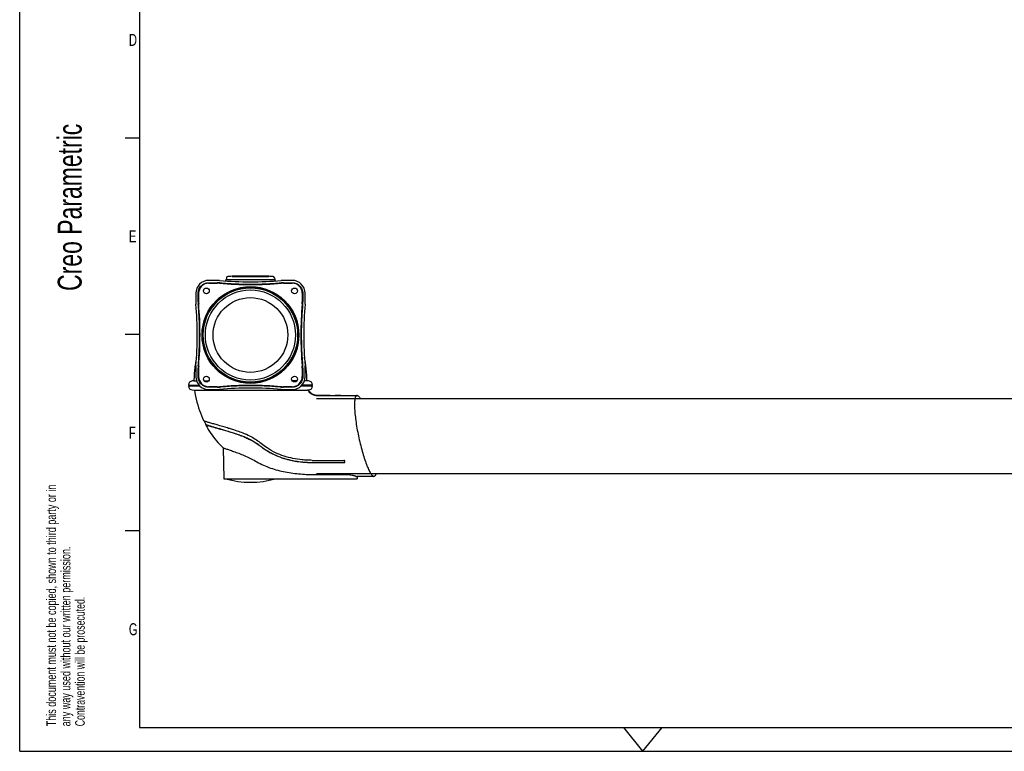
# Model space of a CAD drawing. Extents: x 0 to 420, y 0 to 297.
# Tile 1 of 9: x 0 to 205, y 0 to 153. Entities that reach past the tile are written whole.
import ezdxf

# ---------------------------------------------------------------- set-up
doc = ezdxf.new("R2010")
doc.units = 0
doc.header["$LTSCALE"] = 23.1
for name, color, linetype in [('100350_DXF_CONTINUOUS_LINE', 7, 'CONTINUOUS'), ('100455_DXF_CONTINUOUS_LINE', 7, 'CONTINUOUS'), ('102181_DXF_CONTINUOUS_LINE', 7, 'CONTINUOUS'), ('102184_DXF_CONTINUOUS_LINE', 7, 'CONTINUOUS'), ('102333-L_DXF_FORMAT', 7, 'CONTINUOUS'), ('105-5475-01_DXF_CONTINUOUS', 7, 'CONTINUOUS'), ('105-5481_DXF_CONTINUOUS_LI', 7, 'CONTINUOUS'), ('9529063_DXF_CONTINUOUS_LIN', 7, 'CONTINUOUS')]:
    doc.layers.add(name, color=color, linetype=linetype)
doc.styles.get("Standard").update_dxf_attribs({"font": 'txt', "width": 0.7})

# ---------------------------------------------------------------- blocks, each defined once
blk = doc.blocks.new('SYMBOL_16_BL0', base_point=(7.49, 145.42))
at = {"layer": '102333-L_DXF_FORMAT', "color": 7, "linetype": 'CONTINUOUS'}
for q in [(0, 14.98), (14.98, 0)]:
    blk.add_line((0, 0), q, dxfattribs=at)
for s, height, width, p in [('Denna ritning får ej utan vårt medgivande kopieras, eller', 1.9979, 0.687469, (7.64, 212.55)), ('eljest obehörigen användas. Överträdelse härav beivras', 1.9979, 0.686067, (10.63, 212.55)), ('med stöd av gällande lag.', 1.9979, 0.696, (13.63, 212.55)), ('Creo Parametric', 4.9947, 0.71746, (12.92, 96.09)), ('This document must not be copied, shown to third party or in', 1.9979, 0.704762, (7.58, 5.22)), ('any way used without our written permission.', 1.9979, 0.705628, (10.58, 5.22)), ('Contravention will be prosecuted.', 1.9979, 0.684704, (13.57, 5.22))]:
    blk.add_text(s, height=height, rotation=90, dxfattribs=dict(at, width=width)).set_placement(p)

msp = doc.modelspace()

# ---------------------------------------------------------------- linework, layer by layer
at = {"layer": '100350_DXF_CONTINUOUS_LINE', "color": 7, "linetype": 'CONTINUOUS'}
for p, q in [((41.21, 98.29), (39.43, 98.29)), ((41.21, 97.74), (39.43, 97.73)), ((56.83, 98.29), (55.05, 98.29)), ((56.83, 97.73), (55.05, 97.74)), ((36.73, 95.59), (36.73, 93.81)), ((37.29, 95.59), (37.29, 93.81)), ((58.97, 93.81), (58.97, 95.59)), ((59.53, 93.81), (59.53, 95.59)), ((36.73, 79.97), (36.73, 78.19)), ((37.29, 79.97), (37.29, 78.19)), ((58.97, 78.19), (58.97, 79.97)), ((59.53, 78.19), (59.53, 79.97)), ((39.43, 76.05), (41.21, 76.05)), ((55.05, 76.05), (56.83, 76.05)), ((39.43, 75.49), (41.21, 75.49)), ((55.05, 75.49), (56.83, 75.49))]:
    msp.add_line(p, q, dxfattribs=at)
for centre, radius in [((48.13, 86.89), 10.1), ((48.13, 86.89), 9.9), ((48.13, 86.89), 9.84), ((38.93, 96.09), 0.605), ((57.33, 96.09), 0.605), ((48.13, 86.89), 9.4), ((38.93, 77.69), 0.605), ((57.33, 77.69), 0.605)]:
    msp.add_circle(centre, radius, dxfattribs=at)
for centre, radius, start, end in [((39.43, 95.59), 2.7, 90, 180), ((39.43, 95.59), 2.14, 90.0744, 179.9258), ((39.43, 95.59), 2.11, 90.0743, 179.9257), ((41.21, 92.59), 5.7, 85.0355, 90), ((41.21, 92.6), 5.21, 85.0461, 90.0114), ((41.21, 92.59), 5.14, 85.0805, 90.0433), ((41.21, 92.59), 5.11, 85.0795, 90.0423), ((48.14, 172.94), 75.5, 265.0715, 269.9913), ((48.14, 172.95), 75.54, 265.0711, 269.9906), ((48.13, 172.26), 74.27, 265.0355, 274.9645), ((48.12, 172.94), 75.5, 270.0087, 274.9285), ((48.12, 172.95), 75.54, 270.0094, 274.9289), ((55.05, 92.59), 5.7, 90, 94.9645), ((55.05, 92.6), 5.21, 89.9886, 94.9539), ((55.05, 92.59), 5.14, 89.9567, 94.9195), ((55.05, 92.59), 5.11, 89.9577, 94.9205), ((56.83, 95.59), 2.7, 0, 90), ((56.83, 95.59), 2.14, 0.0744, 89.9258), ((56.83, 95.59), 2.11, 0.0743, 89.9257), ((42.43, 93.81), 5.7, 180, 184.9645), ((-37.24, 86.89), 74.27, 355.0355, 4.9645), ((42.43, 93.82), 5.21, 179.9886, 184.9539), ((42.43, 93.81), 5.14, 179.9567, 184.9195), ((-37.65, 86.89), 75.24, 355.0629, 4.9371), ((42.43, 93.81), 5.11, 179.9577, 184.9205), ((-37.64, 86.89), 75.25, 355.0617, 4.9383), ((133.89, 86.89), 75.25, 175.0617, 184.9383), ((133.91, 86.89), 75.24, 175.0629, 184.9371), ((53.83, 93.81), 5.11, 355.0795, 0.0423), ((53.83, 93.81), 5.14, 355.0805, 0.0433), ((53.83, 93.82), 5.21, 355.0461, 0.0114), ((133.5, 86.89), 74.27, 175.0355, 184.9645), ((53.83, 93.81), 5.7, 355.0355, 360), ((42.43, 79.97), 5.7, 175.0355, 180), ((42.43, 79.97), 5.21, 175.0461, 180.0114), ((42.43, 79.98), 5.14, 175.0805, 180.0433), ((42.43, 79.98), 5.11, 175.0795, 180.0423), ((53.83, 79.98), 5.11, 359.9577, 4.9205), ((53.83, 79.98), 5.14, 359.9567, 4.9195), ((53.83, 79.97), 5.21, 359.9886, 4.9539), ((53.83, 79.97), 5.7, 0, 4.9645), ((39.43, 78.19), 2.7, 180, 270), ((39.43, 78.2), 2.14, 180.0744, 269.9258), ((39.43, 78.2), 2.11, 180.0743, 269.9257), ((56.83, 78.19), 2.7, 270, 360), ((56.83, 78.2), 2.14, 270.0744, 359.9258), ((56.83, 78.2), 2.11, 270.0743, 359.9257), ((41.21, 81.2), 5.11, 269.9577, 274.9205), ((41.21, 81.2), 5.14, 269.9567, 274.9195), ((41.21, 81.19), 5.21, 269.9886, 274.9539), ((48.14, 0.84), 75.54, 90.0094, 94.9289), ((48.14, 0.85), 75.5, 90.0087, 94.9285), ((48.12, 0.84), 75.54, 85.0711, 89.9906), ((48.12, 0.85), 75.5, 85.0715, 89.9913), ((55.05, 81.2), 5.14, 265.0805, 270.0433), ((55.05, 81.19), 5.21, 265.0461, 270.0114), ((55.05, 81.2), 5.11, 265.0795, 270.0423), ((41.21, 81.19), 5.7, 270, 274.9645), ((48.13, 1.53), 74.27, 85.0355, 94.9645), ((55.05, 81.19), 5.7, 265.0355, 270)]:
    msp.add_arc(centre, radius, start, end, dxfattribs=at)
for points, knots in [([(37.22, 95.6), (37.22, 95.88), (37.34, 96.46), (37.83, 97.2), (38.56, 97.68), (39.14, 97.8), (39.43, 97.8)], [0, 0, 0, 0, 0.249927, 0.5, 0.750069, 1, 1, 1, 1]), ([(41.66, 97.78), (41.93, 97.76), (42.46, 97.71), (43.54, 97.64), (44.89, 97.56), (46.51, 97.51), (47.59, 97.5), (48.13, 97.5)], [0, 0, 0, 0, 0.124985, 0.24998, 0.499982, 0.74999, 1, 1, 1, 1]), ([(48.13, 97.5), (48.67, 97.5), (49.75, 97.51), (51.37, 97.56), (52.72, 97.64), (53.79, 97.71), (54.33, 97.76), (54.6, 97.78)], [0, 0, 0, 0, 0.25001, 0.500018, 0.75002, 0.875015, 1, 1, 1, 1]), ([(56.83, 97.8), (57.12, 97.8), (57.7, 97.68), (58.43, 97.2), (58.92, 96.46), (59.04, 95.88), (59.04, 95.6)], [0, 0, 0, 0, 0.249928, 0.500002, 0.750071, 1, 1, 1, 1]), ([(37.24, 80.42), (37.29, 80.96), (37.37, 82.04), (37.44, 83.39), (37.48, 84.46), (37.52, 85.54), (37.54, 87.43), (37.48, 90.13), (37.34, 92.29), (37.24, 93.37)], [0, 0, 0, 0, 0.124991, 0.249996, 0.312501, 0.375007, 0.500015, 0.750018, 1, 1, 1, 1]), ([(59.02, 93.37), (58.97, 92.83), (58.89, 91.75), (58.81, 90.4), (58.77, 89.32), (58.74, 88.24), (58.72, 86.35), (58.78, 83.65), (58.92, 81.5), (59.02, 80.42)], [0, 0, 0, 0, 0.124991, 0.249996, 0.312501, 0.375007, 0.500015, 0.750018, 1, 1, 1, 1]), ([(39.43, 75.99), (39.14, 75.99), (38.56, 76.11), (37.83, 76.59), (37.34, 77.33), (37.22, 77.9), (37.22, 78.19)], [0, 0, 0, 0, 0.249928, 0.500002, 0.750071, 1, 1, 1, 1]), ([(59.04, 78.19), (59.04, 77.9), (58.92, 77.33), (58.43, 76.59), (57.7, 76.11), (57.12, 75.99), (56.83, 75.99)], [0, 0, 0, 0, 0.249927, 0.5, 0.750069, 1, 1, 1, 1]), ([(48.13, 76.29), (47.59, 76.29), (46.51, 76.28), (44.89, 76.22), (43.54, 76.15), (42.46, 76.07), (41.93, 76.03), (41.66, 76.01)], [0, 0, 0, 0, 0.25001, 0.500018, 0.75002, 0.875015, 1, 1, 1, 1]), ([(54.6, 76.01), (54.33, 76.03), (53.79, 76.07), (52.72, 76.15), (51.37, 76.22), (49.75, 76.28), (48.67, 76.29), (48.13, 76.29)], [0, 0, 0, 0, 0.124985, 0.24998, 0.499982, 0.74999, 1, 1, 1, 1])]:
    msp.add_open_spline(points, degree=3, knots=knots, dxfattribs=at)
for points in [[(39.43, 97.8), (40.02, 97.8), (40.61, 97.8), (41.21, 97.8)], [(39.43, 97.7), (40.02, 97.7), (40.62, 97.7), (41.21, 97.7)], [(55.05, 97.8), (55.65, 97.8), (56.24, 97.8), (56.83, 97.8)], [(55.05, 97.7), (55.64, 97.7), (56.24, 97.7), (56.83, 97.7)], [(37.22, 93.82), (37.22, 94.41), (37.22, 95), (37.22, 95.6)], [(37.32, 93.81), (37.32, 94.41), (37.32, 95), (37.32, 95.59)], [(58.94, 95.59), (58.94, 95), (58.94, 94.41), (58.94, 93.81)], [(59.04, 95.6), (59.04, 95), (59.04, 94.41), (59.04, 93.82)], [(37.22, 78.19), (37.22, 78.78), (37.22, 79.38), (37.22, 79.97)], [(37.32, 78.19), (37.32, 78.79), (37.32, 79.38), (37.32, 79.97)], [(58.94, 79.97), (58.94, 79.38), (58.94, 78.79), (58.94, 78.19)], [(59.04, 79.97), (59.04, 79.38), (59.04, 78.78), (59.04, 78.19)], [(41.21, 76.08), (40.62, 76.08), (40.02, 76.09), (39.43, 76.09)], [(41.21, 75.99), (40.61, 75.99), (40.02, 75.99), (39.43, 75.99)], [(56.83, 76.09), (56.24, 76.09), (55.64, 76.08), (55.05, 76.08)], [(56.83, 75.99), (56.24, 75.99), (55.65, 75.99), (55.05, 75.99)]]:
    msp.add_open_spline(points, degree=3, dxfattribs=at)
at = {"layer": '100455_DXF_CONTINUOUS_LINE', "color": 7, "linetype": 'CONTINUOUS'}
msp.add_circle((48.13, 86.89), 9.4, dxfattribs=at)
at = {"layer": '102181_DXF_CONTINUOUS_LINE', "color": 7, "linetype": 'CONTINUOUS'}
for p, q in [((61.92, 73.61), (222.17, 73.61)), ((61.92, 58.01), (218.9, 58.01))]:
    msp.add_line(p, q, dxfattribs=at)
at = {"layer": '102184_DXF_CONTINUOUS_LINE', "color": 7, "linetype": 'CONTINUOUS'}
msp.add_circle((48.13, 86.89), 7.8, dxfattribs=at)
at = {"layer": '102333-L_DXF_FORMAT', "color": 7, "linetype": 'CONTINUOUS'}
for p, q in [((0, 0), (0, 297)), ((25, 292), (25, 5)), ((25, 128), (22, 128)), ((25, 87), (22, 87)), ((25, 46), (22, 46)), ((25, 5), (415, 5)), ((130, 0), (126, 5)), ((130, 0), (134, 5)), ((0, 0), (420, 0))]:
    msp.add_line(p, q, dxfattribs=at)
at = {"layer": '105-5475-01_DXF_CONTINUOUS', "color": 7, "linetype": 'CONTINUOUS'}
for p, q in [((35.18, 76.45), (37.37, 76.45)), ((35.18, 76.25), (37.55, 76.25)), ((36.34, 77.31), (35.99, 77.29)), ((36.34, 77.31), (36.88, 77.31)), ((38.47, 77.31), (39.39, 77.31)), ((57.79, 77.31), (56.87, 77.31)), ((58.71, 76.25), (61.08, 76.25)), ((61.08, 76.45), (58.89, 76.45)), ((59.92, 77.31), (59.38, 77.31)), ((60.26, 77.29), (59.92, 77.31)), ((35.99, 75.42), (36.46, 75.39)), ((36.46, 75.39), (56.24, 75.41)), ((56.24, 75.41), (60.03, 75.41)), ((60.19, 75.41), (60.03, 75.41)), ((60.19, 75.41), (60.26, 75.42)), ((60.31, 75.23), (60.26, 75.31)), ((60.37, 75.15), (60.31, 75.23)), ((62.14, 74.25), (62.09, 74.25)), ((62.18, 74.25), (62.14, 74.25)), ((62.15, 74.25), (62.16, 74.25)), ((62.18, 74.25), (62.16, 74.25)), ((62.22, 74.25), (62.18, 74.25)), ((62.6, 74.25), (62.18, 74.25)), ((62.26, 74.25), (62.39, 74.25)), ((62.53, 74.25), (62.41, 74.25)), ((63.88, 74.25), (62.6, 74.25)), ((64.79, 74.25), (64.47, 74.25)), ((64.47, 74.25), (64.79, 74.25)), ((64.79, 74.25), (65.83, 74.25)), ((65.89, 74.25), (65.83, 74.25)), ((65.83, 74.25), (65.88, 74.25)), ((65.87, 74.25), (65.88, 74.25)), ((66.96, 74.25), (65.88, 74.25)), ((65.88, 74.25), (66.81, 74.25)), ((66.96, 74.25), (65.89, 74.25)), ((66.81, 74.25), (66.96, 74.25)), ((66.96, 74.25), (70.36, 74.25)), ((38.45, 68.93), (38.59, 68.64)), ((38.59, 68.64), (38.8, 68.23)), ((38.79, 68.24), (38.77, 68.23)), ((42.38, 63.43), (42.45, 63.36)), ((42.44, 63.37), (42.61, 56.87)), ((67.58, 60.31), (67.71, 60.31)), ((67.58, 60.28), (67.7, 60.28)), ((42.61, 56.87), (70.37, 56.87)), ((70.94, 57.37), (70.22, 57.37)), ((70.38, 56.87), (70.37, 56.87)), ((70.39, 57.37), (70.38, 56.87)), ((71.67, 57.37), (70.94, 57.37)), ((72.4, 57.37), (71.67, 57.37)), ((73.14, 57.37), (72.4, 57.37)), ((73.89, 57.37), (73.14, 57.37))]:
    msp.add_line(p, q, dxfattribs=at)
for points in [[(36.88, 82.27), (36.84, 82.04), (36.78, 81.78), (36.73, 81.5), (36.68, 81.21), (36.64, 80.92), (36.59, 80.62), (36.55, 80.31), (36.52, 80), (36.48, 79.68), (36.45, 79.36), (36.42, 79.02), (36.4, 78.69), (36.38, 78.34), (36.36, 78), (36.35, 77.64), (36.34, 77.31)], [(59.92, 77.31), (59.91, 77.64), (59.9, 77.99), (59.88, 78.34), (59.86, 78.68), (59.83, 79.02), (59.81, 79.35), (59.78, 79.68), (59.74, 80), (59.71, 80.31), (59.67, 80.62), (59.62, 80.92), (59.58, 81.21), (59.53, 81.49), (59.48, 81.77), (59.42, 82.04), (59.37, 82.27)], [(36.46, 75.39), (36.56, 74.8), (36.69, 74.15), (36.83, 73.52), (36.98, 72.9), (37.15, 72.3), (37.32, 71.72), (37.51, 71.16), (37.7, 70.61), (37.91, 70.07), (38.13, 69.56), (38.35, 69.05), (38.39, 68.98)], [(60.26, 75.31), (60.21, 75.38), (60.19, 75.41)], [(62.02, 74.26), (61.98, 74.26), (61.95, 74.26), (61.91, 74.26), (61.88, 74.26), (61.85, 74.27), (61.82, 74.27), (61.79, 74.28), (61.75, 74.28), (61.72, 74.29), (61.68, 74.29), (61.65, 74.3), (61.61, 74.31), (61.58, 74.32), (61.54, 74.33), (61.5, 74.34), (61.46, 74.35), (61.43, 74.36), (61.39, 74.38), (61.35, 74.39), (61.31, 74.4), (61.28, 74.42), (61.24, 74.44), (61.2, 74.45), (61.16, 74.47), (61.13, 74.49), (61.09, 74.51), (61.05, 74.53), (61.02, 74.55), (60.98, 74.57), (60.94, 74.6), (60.91, 74.62), (60.87, 74.65), (60.83, 74.67), (60.8, 74.7), (60.76, 74.73), (60.73, 74.76), (60.69, 74.79), (60.66, 74.82), (60.62, 74.86), (60.59, 74.89), (60.56, 74.93), (60.52, 74.96), (60.49, 75), (60.45, 75.04), (60.42, 75.08), (60.39, 75.13), (60.37, 75.15)], [(62.09, 74.25), (62.05, 74.26), (62.02, 74.26)], [(63.88, 74.25), (62.69, 74.25), (62.53, 74.25)], [(64.47, 74.25), (64.02, 74.25), (63.95, 74.25), (63.88, 74.25)], [(64.47, 74.25), (64.02, 74.25), (63.95, 74.25), (63.88, 74.25)], [(38.76, 68.21), (38.82, 68.1), (39.07, 67.64), (39.33, 67.2), (39.59, 66.78), (39.86, 66.36), (40.14, 65.96), (40.43, 65.57), (40.73, 65.19), (41.04, 64.82), (41.36, 64.46), (41.69, 64.11), (42.03, 63.76), (42.38, 63.43)]]:
    msp.add_lwpolyline(points, dxfattribs=at)
for centre, radius, start, end in [((36.04, 76.43), 0.861, 93, 178.5), ((36.04, 76.28), 0.861, 181.5, 267), ((60.22, 76.43), 0.861, 1.5, 87), ((60.22, 76.28), 0.861, 273, 358.5), ((62.14, 78.42), 4.17, 267.9937, 269.0109), ((62.17, 79.61), 5.36, 268.9833, 269.2029), ((62.19, 81.29), 7.03, 269.2183, 269.7421), ((62.2, 86.63), 12.38, 269.8093, 270.2785), ((48.13, 75.15), 19, 254.1164, 285.8836)]:
    msp.add_arc(centre, radius, start, end, dxfattribs=at)
for points, knots in [([(60.24, 75.15), (60.44, 74.89), (60.98, 74.44), (61.66, 74.27), (62, 74.26)], [0, 0, 0, 0, 0.497889, 1, 1, 1, 1]), ([(62.39, 74.25), (62.56, 74.26), (62.89, 74.25), (63.58, 74.25), (64.1, 74.25), (64.47, 74.25)], [0, 0, 0, 0, 0.244918, 0.465342, 1, 1, 1, 1]), ([(70.36, 74.25), (70.33, 74.25), (70.28, 74.25), (70.22, 74.21), (70.15, 74.16), (70.07, 74.05), (69.99, 73.86), (69.92, 73.58), (69.87, 73.22), (69.83, 72.79), (69.82, 72.29), (69.84, 71.73), (69.87, 71.12), (69.95, 70.2), (70.09, 68.97), (70.34, 67.42), (70.65, 65.81), (71.01, 64.2), (71.42, 62.65), (71.85, 61.21), (72.23, 60.11), (72.54, 59.34), (72.75, 58.84), (72.97, 58.41), (73.17, 58.05), (73.36, 57.76), (73.55, 57.55), (73.72, 57.41), (73.84, 57.37), (73.89, 57.37)], [0, 0, 0, 0, 0.003984, 0.008063, 0.012548, 0.017675, 0.030384, 0.046835, 0.067181, 0.091356, 0.119212, 0.150512, 0.184977, 0.222292, 0.304082, 0.392916, 0.485635, 0.578985, 0.669693, 0.754533, 0.830421, 0.864121, 0.894562, 0.921473, 0.944647, 0.963937, 0.979337, 0.991088, 1, 1, 1, 1]), ([(70.36, 74.25), (70.41, 74.25), (70.53, 74.22), (70.7, 74.08), (70.88, 73.88), (70.99, 73.71), (71.05, 73.61)], [0, 0, 0, 0, 0.161821, 0.374387, 0.652295, 1, 1, 1, 1]), ([(38.41, 68.95), (38.41, 68.96), (38.4, 68.96), (38.39, 68.97), (38.39, 68.98)], [0, 0, 0, 0, 0.324029, 1, 1, 1, 1]), ([(50.41, 64.18), (50.09, 64.44), (49.44, 64.93), (48.27, 65.65), (47.01, 66.24), (45.65, 66.75), (44.54, 67.12), (43.51, 67.43), (42.53, 67.72), (41.5, 68.03), (40.52, 68.31), (39.83, 68.51), (39.34, 68.65), (39.05, 68.73), (38.81, 68.81), (38.63, 68.86), (38.5, 68.91), (38.43, 68.94), (38.41, 68.95)], [0, 0, 0, 0, 0.095049, 0.187884, 0.315747, 0.415938, 0.522814, 0.584904, 0.664417, 0.75824, 0.833664, 0.897539, 0.925671, 0.949758, 0.968738, 0.982459, 0.99325, 1, 1, 1, 1]), ([(38.77, 68.23), (38.77, 68.23), (38.76, 68.23), (38.76, 68.22), (38.76, 68.21)], [0, 0, 0, 0, 0.542939, 1, 1, 1, 1]), ([(38.77, 68.21), (38.77, 68.2), (38.81, 68.18), (38.88, 68.15), (38.98, 68.11), (39.11, 68.06), (39.27, 68.01), (39.55, 67.93), (39.97, 67.8), (40.56, 67.63), (41.25, 67.43), (42.05, 67.2), (42.61, 67.04), (42.91, 66.95)], [0, 0, 0, 0, 0.010012, 0.027251, 0.051836, 0.083762, 0.123043, 0.169655, 0.28433, 0.42586, 0.593269, 0.783657, 1, 1, 1, 1]), ([(38.8, 68.23), (38.8, 68.23), (38.81, 68.22), (38.84, 68.2), (38.9, 68.17), (38.99, 68.13), (39.12, 68.09), (39.29, 68.04), (39.48, 67.97), (39.71, 67.91), (40.07, 67.8), (40.59, 67.65), (41.29, 67.45), (42.08, 67.22), (42.64, 67.06), (42.93, 66.97)], [0, 0, 0, 0, 0.003445, 0.008632, 0.024727, 0.048656, 0.080426, 0.119947, 0.167068, 0.221593, 0.283281, 0.427163, 0.596431, 0.788351, 1, 1, 1, 1]), ([(42.91, 66.95), (43.28, 66.84), (44.01, 66.63), (45.06, 66.29), (46.04, 65.95), (46.96, 65.59), (47.83, 65.19), (48.68, 64.73), (49.53, 64.2), (50.07, 63.8), (50.35, 63.59)], [0, 0, 0, 0, 0.141949, 0.276278, 0.401743, 0.521373, 0.636953, 0.75337, 0.872643, 1, 1, 1, 1]), ([(42.93, 66.97), (43.54, 66.79), (44.81, 66.41), (46.39, 65.86), (47.67, 65.3), (48.61, 64.8), (49.51, 64.24), (50.08, 63.83), (50.36, 63.61)], [0, 0, 0, 0, 0.232032, 0.483346, 0.612586, 0.742399, 0.871768, 1, 1, 1, 1]), ([(61.02, 60.73), (60.64, 60.73), (59.94, 60.75), (58.59, 60.85), (56.37, 61.17), (53.87, 61.98), (51.74, 63.18), (50.79, 63.87), (50.41, 64.18)], [0, 0, 0, 0, 0.101048, 0.185665, 0.356448, 0.691078, 0.871313, 1, 1, 1, 1]), ([(42.45, 63.36), (42.46, 63.36), (42.48, 63.34), (42.53, 63.32), (42.59, 63.29), (42.71, 63.24), (42.91, 63.17), (43.19, 63.08), (43.54, 62.96), (43.94, 62.83), (44.39, 62.67), (45.07, 62.43), (45.99, 62.08), (47.14, 61.6), (48.3, 61.05), (49.06, 60.64), (49.44, 60.43)], [0, 0, 0, 0, 0.00441, 0.011224, 0.020478, 0.032161, 0.062666, 0.102333, 0.150588, 0.206724, 0.269912, 0.339246, 0.492461, 0.658476, 0.829804, 1, 1, 1, 1]), ([(50.35, 63.59), (50.4, 63.56), (50.56, 63.43), (50.95, 63.14), (51.7, 62.65), (52.72, 62.09), (54.03, 61.5), (55.43, 61.01), (57.03, 60.63), (58.36, 60.43), (59.38, 60.34), (60.19, 60.29), (60.74, 60.28), (61.09, 60.28)], [0, 0, 0, 0, 0.016017, 0.05225, 0.129322, 0.251283, 0.355307, 0.505313, 0.639669, 0.787445, 0.856201, 0.907863, 1, 1, 1, 1]), ([(50.36, 63.61), (50.54, 63.47), (50.92, 63.19), (51.72, 62.67), (52.75, 62.09), (54.06, 61.51), (55.42, 61.05), (56.82, 60.7), (58.24, 60.46), (59.43, 60.35), (60.38, 60.31), (60.86, 60.3), (61.09, 60.3)], [0, 0, 0, 0, 0.061838, 0.123823, 0.248232, 0.373261, 0.498783, 0.62456, 0.75027, 0.875541, 0.937894, 1, 1, 1, 1]), ([(49.44, 60.43), (50.35, 59.92), (51.81, 59.26), (53.84, 58.64), (55.4, 58.29), (56.99, 58.04), (58.58, 57.87), (60.18, 57.78), (61.24, 57.77), (61.77, 57.77)], [0, 0, 0, 0, 0.247359, 0.372436, 0.498106, 0.624062, 0.749947, 0.875384, 1, 1, 1, 1]), ([(61.09, 60.3), (61.63, 60.3), (62.72, 60.3), (64.34, 60.31), (65.96, 60.31), (67.04, 60.31), (67.58, 60.31)], [0, 0, 0, 0, 0.250028, 0.499995, 0.750002, 1, 1, 1, 1]), ([(61.09, 60.28), (61.67, 60.28), (62.76, 60.28), (64.33, 60.28), (65.91, 60.28), (66.99, 60.28), (67.58, 60.28)], [0, 0, 0, 0, 0.270913, 0.500234, 0.729761, 1, 1, 1, 1]), ([(67.84, 60.45), (67.84, 60.48), (67.83, 60.54), (67.81, 60.61), (67.78, 60.65), (67.75, 60.69), (67.71, 60.72), (67.67, 60.73), (67.64, 60.73)], [0, 0, 0, 0, 0.284713, 0.430788, 0.562686, 0.683653, 0.793468, 1, 1, 1, 1]), ([(67.7, 60.28), (67.72, 60.28), (67.75, 60.28), (67.81, 60.32), (67.83, 60.37), (67.84, 60.41)], [0, 0, 0, 0, 0.250114, 0.471516, 1, 1, 1, 1]), ([(67.71, 60.31), (67.73, 60.31), (67.76, 60.31), (67.81, 60.35), (67.83, 60.39), (67.84, 60.42)], [0, 0, 0, 0, 0.286394, 0.539974, 1, 1, 1, 1]), ([(67.84, 60.41), (67.84, 60.41), (67.84, 60.42), (67.84, 60.44), (67.84, 60.45)], [0, 0, 0, 0, 0.236828, 1, 1, 1, 1]), ([(61.77, 57.77), (62.31, 57.77), (63.39, 57.77), (65.55, 57.77), (67.16, 57.77), (68.24, 57.77)], [0, 0, 0, 0, 0.25, 0.5, 1, 1, 1, 1]), ([(68.24, 57.77), (68.44, 57.77), (68.81, 57.74), (69.26, 57.67), (69.58, 57.6), (69.76, 57.54), (69.9, 57.49), (69.98, 57.46), (70.01, 57.44)], [0, 0, 0, 0, 0.325098, 0.625326, 0.753312, 0.860755, 0.943964, 1, 1, 1, 1]), ([(74.32, 58.01), (74.31, 57.96), (74.28, 57.87), (74.24, 57.72), (74.18, 57.59), (74.1, 57.47), (74, 57.39), (73.93, 57.37), (73.89, 57.37)], [0, 0, 0, 0, 0.185572, 0.350622, 0.561109, 0.731462, 0.871693, 1, 1, 1, 1]), ([(70.01, 57.44), (70.03, 57.43), (70.09, 57.4), (70.17, 57.37), (70.22, 57.37)], [0, 0, 0, 0, 0.290504, 1, 1, 1, 1])]:
    msp.add_open_spline(points, degree=3, knots=knots, dxfattribs=at)
for points in [[(38.76, 68.21), (38.76, 68.21), (38.76, 68.21), (38.77, 68.21)], [(61.02, 60.73), (63.23, 60.73), (65.43, 60.73), (67.64, 60.73)]]:
    msp.add_open_spline(points, degree=3, dxfattribs=at)
at = {"layer": '105-5481_DXF_CONTINUOUS_LI', "color": 7, "linetype": 'CONTINUOUS'}
for p, q in [((43.14, 98.83), (43.07, 98.47)), ((44.29, 99.16), (44.29, 99.13)), ((51.97, 99.16), (44.29, 99.16)), ((44.29, 99.13), (51.97, 99.13)), ((51.97, 99.16), (51.97, 99.13)), ((53.12, 98.83), (53.18, 98.47)), ((43.07, 98.47), (53.18, 98.47))]:
    msp.add_line(p, q, dxfattribs=at)
for centre, radius, start, end in [((43.43, 98.78), 0.3, 93.7727, 169.4941), ((48.13, 27.55), 71.69, 93.0705, 93.7727), ((48.13, 27.55), 71.69, 86.2273, 86.9295), ((52.83, 98.78), 0.3, 10.5059, 86.2273), ((62.8, 95.19), 20.1, 171.1852, 171.4452), ((43.24, 98.22), 0.3, 122.6728, 171.1852), ((53.02, 98.22), 0.3, 8.8148, 57.3272), ((33.46, 95.19), 20.1, 8.5548, 8.8148)]:
    msp.add_arc(centre, radius, start, end, dxfattribs=at)
at = {"layer": '9529063_DXF_CONTINUOUS_LIN', "color": 7, "linetype": 'CONTINUOUS'}
for centre, start, end in [((36.14, 76.35), 169.8891, 190.1109), ((60.12, 76.35), 349.8891, 10.1109)]:
    msp.add_arc(centre, 0.57, start, end, dxfattribs=at)

# ---------------------------------------------------------------- block references
at = {"layer": '102333-L_DXF_FORMAT', "color": 7, "linetype": 'CONTINUOUS'}
msp.add_blockref('SYMBOL_16_BL0', (7.49, 145.42), dxfattribs=at)

# ---------------------------------------------------------------- texts
at = {"layer": '102333-L_DXF_FORMAT', "color": 7, "linetype": 'CONTINUOUS', "char_height": 2.5, "attachment_point": 1}
for s, insert, width in [('D', (22.77, 149.73), 3.3929), ('E', (22.77, 108.73), 2.6786), ('F', (22.77, 67.73), 2.6786), ('G', (22.77, 26.73), 2.9464)]:
    msp.add_mtext(s, dxfattribs=dict(at, insert=insert, width=width))

doc.saveas('drawing.dxf')
